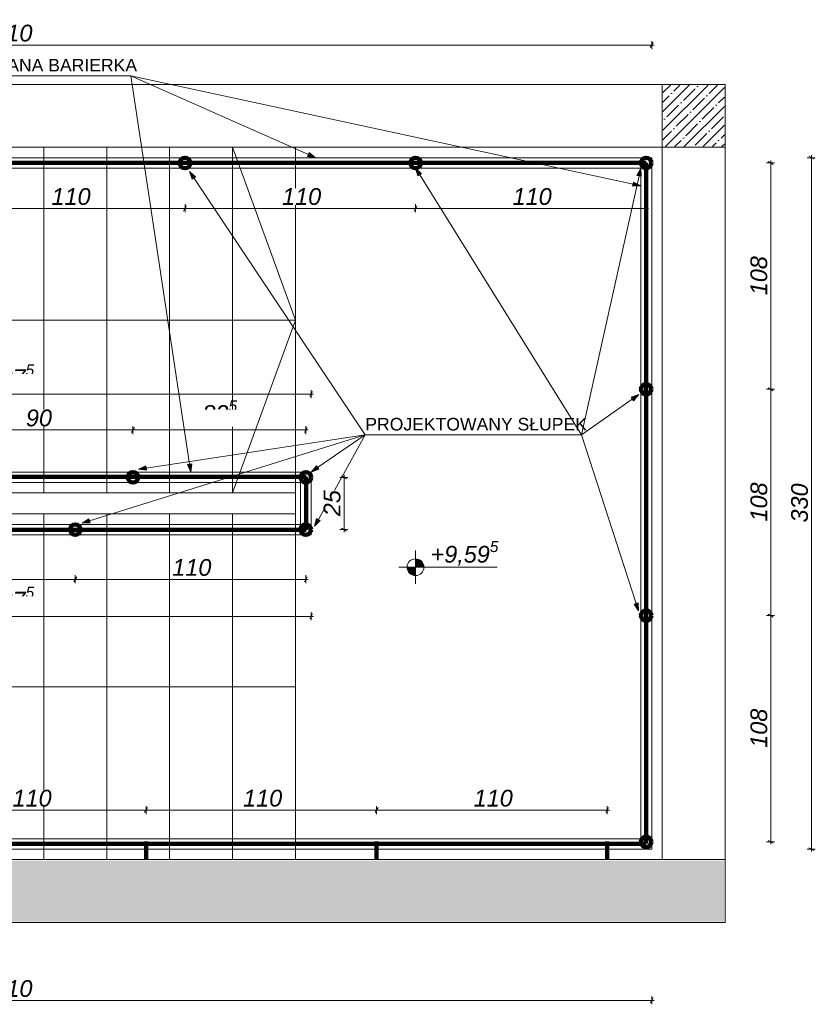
# Model space of a CAD drawing. Header units: centimetres. Extents: x 8226 to 9893, y -1051 to 949.
# Tile 2 of 18: x 8605 to 8985, y -1051 to -581. Entities that reach past the tile are written whole.
import ezdxf

# ---------------------------------------------------------------- set-up
doc = ezdxf.new("R2010")
doc.units = ezdxf.units.CM
doc.header["$LTSCALE"] = 0.1
doc.header["$MEASUREMENT"] = 0
doc.linetypes.add('Wipeout_Contour', pattern=[1000, 0, -1000])
for name, color, linetype in [('3_linii 2D .K_IR', 7, 'Continuous'), ('3_opisy.K_IR', 7, 'Continuous'), ('3_wypełnienia.K_IR', 7, 'Continuous'), ('5_wymiary.K_IR', 7, 'Continuous')]:
    doc.layers.add(name, color=color, linetype=linetype)
doc.styles.add('GENERATED_STYLE_1', font='txt')
doc.styles.add('GENERATED_STYLE_2', font='txt')
doc.dimstyles.new('GENERATED_STYLE__1', dxfattribs={"dimtxt": 8, "dimasz": 1.835749, "dimexe": 0.18, "dimexo": 2, "dimgap": 0.09, "dimtad": 1, "dimtih": 1, "dimtoh": 1, "dimdec": 0, "dimzin": 0, "dimdsep": 46, "dimtxsty": 'GENERATED_STYLE_1', "dimblk": 'ARROWHEAD_2', "dimblk1": 'ARROWHEAD_2', "dimblk2": 'ARROWHEAD_2', "dimcen": 0.09, "dimclrd": 7, "dimclre": 7, "dimclrt": 7, "dimadec": 1, "dimazin": 0, "dimtfac": 1, "dimtdec": 4, "dimtmove": 0, "dimatfit": 3, "dimfxl": 1, "dimtolj": 1, "dimtzin": 0, "dimarcsym": 0})
doc.dimstyles.new('GENERATED_STYLE__2', dxfattribs={"dimtxt": 8, "dimasz": 1.835749, "dimexe": 0.18, "dimexo": 2, "dimgap": 0.09, "dimtad": 1, "dimdec": 0, "dimzin": 0, "dimdsep": 46, "dimtxsty": 'GENERATED_STYLE_1', "dimblk": 'ARROWHEAD_2', "dimblk1": 'ARROWHEAD_2', "dimblk2": 'ARROWHEAD_2', "dimcen": 0.09, "dimclrd": 7, "dimclre": 7, "dimclrt": 7, "dimadec": 1, "dimazin": 0, "dimtfac": 1, "dimtdec": 4, "dimtmove": 0, "dimatfit": 3, "dimfxl": 1, "dimtolj": 1, "dimtzin": 0, "dimarcsym": 0})
pattern_1 = [(45, (0, 0), (-4.490128, 4.490128), []), (45, (4.49, 2e-15), (-4.490128, 4.490128), [7.9375, -1.5875, 0, -1.5875])]

# ---------------------------------------------------------------- blocks, each defined once
blk = doc.blocks.new('Linia_82_2', base_point=(8658.33, -607.82))
at = {"layer": '3_linii 2D .K_IR', "linetype": 'Continuous', "lineweight": 0, "true_color": 0x000000}
blk.add_hatch(color=18, dxfattribs=at).paths.add_polyline_path([(8746.4, -646.96), (8743.39, -644.53), (8742.58, -646.36)])
at = {"layer": '3_linii 2D .K_IR', "color": 7, "linetype": 'Continuous', "lineweight": 0}
for p, q in [((8658.33, -607.82), (8742.99, -645.44)), ((8742.58, -646.36), (8743.39, -644.53)), ((8746.4, -646.96), (8742.58, -646.36)), ((8746.4, -646.96), (8743.39, -644.53))]:
    blk.add_line(p, q, dxfattribs=at)
blk = doc.blocks.new('Linia_83_2', base_point=(8658.33, -607.82))
at = {"layer": '3_linii 2D .K_IR', "linetype": 'Continuous', "lineweight": 0, "true_color": 0x000000}
blk.add_hatch(color=18, dxfattribs=at).paths.add_polyline_path([(8901.54, -660.41), (8898.1, -658.64), (8897.68, -660.6)])
at = {"layer": '3_linii 2D .K_IR', "color": 7, "linetype": 'Continuous', "lineweight": 0}
for p, q in [((8658.33, -607.82), (8897.89, -659.62)), ((8897.68, -660.6), (8898.1, -658.64)), ((8901.54, -660.41), (8897.68, -660.6)), ((8901.54, -660.41), (8898.1, -658.64))]:
    blk.add_line(p, q, dxfattribs=at)
blk = doc.blocks.new('Linia_84_2', base_point=(8658.33, -607.82))
at = {"layer": '3_linii 2D .K_IR', "linetype": 'Continuous', "lineweight": 0, "true_color": 0x000000}
blk.add_hatch(color=18, dxfattribs=at).paths.add_polyline_path([(8686.88, -796.96), (8687.32, -793.12), (8685.34, -793.42)])
at = {"layer": '3_linii 2D .K_IR', "color": 7, "linetype": 'Continuous', "lineweight": 0}
for p, q in [((8658.33, -607.82), (8686.33, -793.27)), ((8685.34, -793.42), (8687.32, -793.12)), ((8686.88, -796.96), (8685.34, -793.42)), ((8686.88, -796.96), (8687.32, -793.12))]:
    blk.add_line(p, q, dxfattribs=at)
blk = doc.blocks.new('Linia_88_2', base_point=(8873.34, -779.17))
at = {"layer": '3_linii 2D .K_IR', "linetype": 'Continuous', "lineweight": 0, "true_color": 0x000000}
blk.add_hatch(color=18, dxfattribs=at).paths.add_polyline_path([(8900.59, -759.98), (8896.96, -761.32), (8898.11, -762.95)])
at = {"layer": '3_linii 2D .K_IR', "color": 7, "linetype": 'Continuous', "lineweight": 0}
for p, q in [((8900.59, -759.98), (8896.96, -761.32)), ((8900.59, -759.98), (8898.11, -762.95)), ((8873.34, -779.17), (8897.54, -762.13)), ((8898.11, -762.95), (8896.96, -761.32))]:
    blk.add_line(p, q, dxfattribs=at)
blk = doc.blocks.new('Linia_89_2', base_point=(8873.34, -779.17))
at = {"layer": '3_linii 2D .K_IR', "linetype": 'Continuous', "lineweight": 0, "true_color": 0x000000}
blk.add_hatch(color=18, dxfattribs=at).paths.add_polyline_path([(8900.47, -863.22), (8900.28, -859.36), (8898.37, -859.98)])
at = {"layer": '3_linii 2D .K_IR', "color": 7, "linetype": 'Continuous', "lineweight": 0}
for p, q in [((8873.34, -779.17), (8899.32, -859.67)), ((8898.37, -859.98), (8900.28, -859.36)), ((8900.47, -863.22), (8900.28, -859.36)), ((8900.47, -863.22), (8898.37, -859.98))]:
    blk.add_line(p, q, dxfattribs=at)
blk = doc.blocks.new('Linia_90_2', base_point=(8770.15, -779.17))
at = {"layer": '3_linii 2D .K_IR', "linetype": 'Continuous', "lineweight": 0, "true_color": 0x000000}
blk.add_hatch(color=18, dxfattribs=at).paths.add_polyline_path([(8744.3, -796.96), (8747.95, -795.66), (8746.81, -794.02)])
at = {"layer": '3_linii 2D .K_IR', "color": 7, "linetype": 'Continuous', "lineweight": 0}
for p, q in [((8770.15, -779.17), (8747.38, -794.84)), ((8744.3, -796.96), (8746.81, -794.02)), ((8746.81, -794.02), (8747.95, -795.66)), ((8744.3, -796.96), (8747.95, -795.66))]:
    blk.add_line(p, q, dxfattribs=at)
blk = doc.blocks.new('Linia_91_2', base_point=(8770.15, -779.17))
at = {"layer": '3_linii 2D .K_IR', "linetype": 'Continuous', "lineweight": 0, "true_color": 0x000000}
blk.add_hatch(color=18, dxfattribs=at).paths.add_polyline_path([(8745.93, -822.88), (8748.62, -820.1), (8746.87, -819.13)])
at = {"layer": '3_linii 2D .K_IR', "color": 7, "linetype": 'Continuous', "lineweight": 0}
for p, q in [((8770.15, -779.17), (8747.74, -819.62)), ((8745.93, -822.88), (8746.87, -819.13)), ((8745.93, -822.88), (8748.62, -820.1)), ((8746.87, -819.13), (8748.62, -820.1))]:
    blk.add_line(p, q, dxfattribs=at)
blk = doc.blocks.new('Linia_92_2', base_point=(8770.15, -779.17))
at = {"layer": '3_linii 2D .K_IR', "linetype": 'Continuous', "lineweight": 0, "true_color": 0x000000}
blk.add_hatch(color=18, dxfattribs=at).paths.add_polyline_path([(8661.88, -795.62), (8665.72, -796.05), (8665.42, -794.07)])
at = {"layer": '3_linii 2D .K_IR', "color": 7, "linetype": 'Continuous', "lineweight": 0}
for p, q in [((8770.15, -779.17), (8665.57, -795.06)), ((8661.88, -795.62), (8665.42, -794.07)), ((8665.42, -794.07), (8665.72, -796.05)), ((8661.88, -795.62), (8665.72, -796.05))]:
    blk.add_line(p, q, dxfattribs=at)
blk = doc.blocks.new('Linia_93_2', base_point=(8770.15, -779.17))
at = {"layer": '3_linii 2D .K_IR', "linetype": 'Continuous', "lineweight": 0, "true_color": 0x000000}
blk.add_hatch(color=18, dxfattribs=at).paths.add_polyline_path([(8635.01, -821.37), (8638.87, -821.21), (8638.28, -819.3)])
at = {"layer": '3_linii 2D .K_IR', "color": 7, "linetype": 'Continuous', "lineweight": 0}
for p, q in [((8770.15, -779.17), (8638.58, -820.25)), ((8635.01, -821.37), (8638.28, -819.3)), ((8635.01, -821.37), (8638.87, -821.21)), ((8638.28, -819.3), (8638.87, -821.21))]:
    blk.add_line(p, q, dxfattribs=at)
blk = doc.blocks.new('Linia_101_2', base_point=(8873.34, -779.17))
at = {"layer": '3_linii 2D .K_IR', "linetype": 'Continuous', "lineweight": 0, "true_color": 0x000000}
blk.add_hatch(color=18, dxfattribs=at).paths.add_polyline_path([(8901.54, -651.96), (8899.75, -655.39), (8901.71, -655.82)])
at = {"layer": '3_linii 2D .K_IR', "color": 7, "linetype": 'Continuous', "lineweight": 0}
for p, q in [((8901.54, -651.96), (8899.75, -655.39)), ((8901.54, -651.96), (8901.71, -655.82)), ((8873.34, -779.17), (8900.73, -655.6)), ((8901.71, -655.82), (8899.75, -655.39))]:
    blk.add_line(p, q, dxfattribs=at)
blk = doc.blocks.new('Linia_102_2', base_point=(8770.15, -779.17))
at = {"layer": '3_linii 2D .K_IR', "linetype": 'Continuous', "lineweight": 0, "true_color": 0x000000}
blk.add_hatch(color=18, dxfattribs=at).paths.add_polyline_path([(8686.25, -653.5), (8687.5, -657.16), (8689.16, -656.05)])
at = {"layer": '3_linii 2D .K_IR', "color": 7, "linetype": 'Continuous', "lineweight": 0}
for p, q in [((8686.25, -653.5), (8689.16, -656.05)), ((8686.25, -653.5), (8687.5, -657.16)), ((8689.16, -656.05), (8687.5, -657.16)), ((8770.15, -779.17), (8688.33, -656.61))]:
    blk.add_line(p, q, dxfattribs=at)
blk = doc.blocks.new('Linia_103_2', base_point=(8873.34, -779.17))
at = {"layer": '3_linii 2D .K_IR', "linetype": 'Continuous', "lineweight": 0, "true_color": 0x000000}
blk.add_hatch(color=18, dxfattribs=at).paths.add_polyline_path([(8794.14, -651.98), (8795.27, -655.68), (8796.97, -654.62)])
at = {"layer": '3_linii 2D .K_IR', "color": 7, "linetype": 'Continuous', "lineweight": 0}
for p, q in [((8794.14, -651.98), (8796.97, -654.62)), ((8794.14, -651.98), (8795.27, -655.68)), ((8796.97, -654.62), (8795.27, -655.68)), ((8873.34, -779.17), (8796.12, -655.15))]:
    blk.add_line(p, q, dxfattribs=at)
blk = doc.blocks.new('*D216')
at = {"layer": '5_wymiary.K_IR', "color": 7, "linetype": 'Continuous', "lineweight": 0}
for p, q in [((8574.84, -669.99), (8573.45, -672.41)), ((8574.14, -673.01), (8574.14, -669.2)), ((8574.14, -671.2), (8684.14, -671.2)), ((8684.84, -669.99), (8683.45, -672.41)), ((8684.14, -673.01), (8684.14, -669.2))]:
    blk.add_line(p, q, dxfattribs=at)
at = {"color": 254, "linetype": 'Wipeout_Contour', "lineweight": 0, "ltscale": 34619.106886}
blk.add_wipeout([(8620.44, -669.6), (8637.85, -669.6), (8637.85, -661.6), (8620.44, -661.6)], dxfattribs=at).dxf.layer = '5_wymiary.K_IR'
at = {"layer": '5_wymiary.K_IR', "color": 7, "lineweight": 0, "insert": (8620.44, -669.6), "char_height": 8, "attachment_point": 7, "style": 'GENERATED_STYLE_1'}
blk.add_mtext('\\A1;{\\pql;\\fArial|b0|i1|c238|p38;110}', dxfattribs=at)
blk = doc.blocks.new('ARROWHEAD_2')
at = {"color": 0, "linetype": 'Continuous', "lineweight": 0}
for p, q in [((0, 0), (-1, 0)), ((-0.38, -0.66), (0.38, 0.66))]:
    blk.add_line(p, q, dxfattribs=at)
blk = doc.blocks.new('*D217')
at = {"layer": '5_wymiary.K_IR', "color": 7, "linetype": 'Continuous', "lineweight": 0}
for p, q in [((8684.84, -669.99), (8683.45, -672.41)), ((8684.14, -673.01), (8684.14, -669.2)), ((8684.14, -671.2), (8794.14, -671.2)), ((8794.84, -669.99), (8793.45, -672.41)), ((8794.14, -673.01), (8794.14, -669.2))]:
    blk.add_line(p, q, dxfattribs=at)
at = {"color": 254, "linetype": 'Wipeout_Contour', "lineweight": 0, "ltscale": 35057.820056}
blk.add_wipeout([(8730.44, -669.6), (8747.85, -669.6), (8747.85, -661.6), (8730.44, -661.6)], dxfattribs=at).dxf.layer = '5_wymiary.K_IR'
at = {"layer": '5_wymiary.K_IR', "color": 7, "lineweight": 0, "insert": (8730.44, -669.6), "char_height": 8, "attachment_point": 7, "style": 'GENERATED_STYLE_1'}
blk.add_mtext('\\A1;{\\pql;\\fArial|b0|i1|c238|p38;110}', dxfattribs=at)
blk = doc.blocks.new('*D218')
at = {"layer": '5_wymiary.K_IR', "color": 7, "linetype": 'Continuous', "lineweight": 0}
for p, q in [((8794.84, -669.99), (8793.45, -672.41)), ((8794.14, -673.01), (8794.14, -669.2)), ((8794.14, -671.2), (8904.14, -671.2)), ((8903.45, -672.41), (8904.84, -669.99)), ((8904.14, -673.01), (8904.14, -669.2)), ((8904.14, -671.2), (8905.32, -671.2))]:
    blk.add_line(p, q, dxfattribs=at)
at = {"color": 254, "linetype": 'Wipeout_Contour', "lineweight": 0, "ltscale": 35496.565081}
blk.add_wipeout([(8840.44, -669.6), (8857.85, -669.6), (8857.85, -661.6), (8840.44, -661.6)], dxfattribs=at).dxf.layer = '5_wymiary.K_IR'
at = {"layer": '5_wymiary.K_IR', "color": 7, "lineweight": 0, "insert": (8840.44, -669.6), "char_height": 8, "attachment_point": 7, "style": 'GENERATED_STYLE_1'}
blk.add_mtext('\\A1;{\\pql;\\fArial|b0|i1|c238|p38;110}', dxfattribs=at)
blk = doc.blocks.new('*D219')
at = {"layer": '5_wymiary.K_IR', "color": 7, "linetype": 'Continuous', "lineweight": 0}
for p, q in [((8297.5, -591.98), (8296.11, -594.39)), ((8296.8, -595.19), (8296.8, -591.37)), ((8906.11, -594.39), (8907.5, -591.98)), ((8906.8, -595.19), (8906.8, -591.37)), ((8295.62, -593.19), (8296.8, -593.19)), ((8296.8, -593.19), (8906.8, -593.19)), ((8906.8, -593.19), (8907.99, -593.19))]:
    blk.add_line(p, q, dxfattribs=at)
at = {"color": 254, "linetype": 'Wipeout_Contour', "lineweight": 0, "ltscale": 34487.404542}
blk.add_wipeout([(8592.7, -591.59), (8610.91, -591.59), (8610.91, -583.59), (8592.7, -583.59)], dxfattribs=at).dxf.layer = '5_wymiary.K_IR'
at = {"layer": '5_wymiary.K_IR', "color": 7, "lineweight": 0, "insert": (8592.7, -591.59), "char_height": 8, "attachment_point": 7, "style": 'GENERATED_STYLE_1'}
blk.add_mtext('\\A1;{\\pql;\\fArial|b0|i1|c238|p38;610}', dxfattribs=at)
blk = doc.blocks.new('*D220')
at = {"layer": '5_wymiary.K_IR', "color": 7, "linetype": 'Continuous', "lineweight": 0}
for p, q in [((8965.4, -865.48), (8961.59, -865.48)), ((8962.38, -864.78), (8964.8, -866.18)), ((8963.59, -973.48), (8963.59, -865.48)), ((8965.4, -973.48), (8961.59, -973.48)), ((8962.38, -972.78), (8964.8, -974.18)), ((8963.59, -974.66), (8963.59, -973.48))]:
    blk.add_line(p, q, dxfattribs=at)
at = {"color": 254, "linetype": 'Wipeout_Contour', "lineweight": 0, "ltscale": 36020.238411}
blk.add_wipeout([(8961.99, -928.59), (8961.99, -910.38), (8953.99, -910.38), (8953.99, -928.59)], dxfattribs=at).dxf.layer = '5_wymiary.K_IR'
at = {"layer": '5_wymiary.K_IR', "color": 7, "lineweight": 0, "insert": (8961.99, -928.59), "char_height": 8, "attachment_point": 7, "rotation": 90, "style": 'GENERATED_STYLE_1'}
blk.add_mtext('\\A1;{\\pql;\\fArial|b0|i1|c238|p38;108}', dxfattribs=at)
blk = doc.blocks.new('*D221')
at = {"layer": '5_wymiary.K_IR', "color": 7, "linetype": 'Continuous', "lineweight": 0}
for p, q in [((8965.4, -757.48), (8961.59, -757.48)), ((8962.38, -756.78), (8964.8, -758.18)), ((8963.59, -865.48), (8963.59, -757.48)), ((8965.4, -865.48), (8961.59, -865.48)), ((8962.38, -864.78), (8964.8, -866.18))]:
    blk.add_line(p, q, dxfattribs=at)
at = {"color": 254, "linetype": 'Wipeout_Contour', "lineweight": 0, "ltscale": 35978.694685}
blk.add_wipeout([(8961.99, -820.59), (8961.99, -802.38), (8953.99, -802.38), (8953.99, -820.59)], dxfattribs=at).dxf.layer = '5_wymiary.K_IR'
at = {"layer": '5_wymiary.K_IR', "color": 7, "lineweight": 0, "insert": (8961.99, -820.59), "char_height": 8, "attachment_point": 7, "rotation": 90, "style": 'GENERATED_STYLE_1'}
blk.add_mtext('\\A1;{\\pql;\\fArial|b0|i1|c238|p38;108}', dxfattribs=at)
blk = doc.blocks.new('*D222')
at = {"layer": '5_wymiary.K_IR', "color": 7, "linetype": 'Continuous', "lineweight": 0}
for p, q in [((8963.59, -649.48), (8963.59, -648.3)), ((8965.4, -649.48), (8961.59, -649.48)), ((8964.8, -650.18), (8962.38, -648.78)), ((8963.59, -757.48), (8963.59, -649.48)), ((8965.4, -757.48), (8961.59, -757.48)), ((8962.38, -756.78), (8964.8, -758.18))]:
    blk.add_line(p, q, dxfattribs=at)
at = {"color": 254, "linetype": 'Wipeout_Contour', "lineweight": 0, "ltscale": 35942.295628}
blk.add_wipeout([(8961.99, -712.59), (8961.99, -694.38), (8953.99, -694.38), (8953.99, -712.59)], dxfattribs=at).dxf.layer = '5_wymiary.K_IR'
at = {"layer": '5_wymiary.K_IR', "color": 7, "lineweight": 0, "insert": (8961.99, -712.59), "char_height": 8, "attachment_point": 7, "rotation": 90, "style": 'GENERATED_STYLE_1'}
blk.add_mtext('\\A1;{\\pql;\\fArial|b0|i1|c238|p38;108}', dxfattribs=at)
blk = doc.blocks.new('*D223')
at = {"layer": '5_wymiary.K_IR', "color": 7, "linetype": 'Continuous', "lineweight": 0}
for p, q in [((8984.83, -646.96), (8981.02, -646.96)), ((8984.23, -647.66), (8981.81, -646.26)), ((8983.02, -646.96), (8983.02, -645.78)), ((8983.02, -976.96), (8983.02, -646.96)), ((8984.83, -976.96), (8981.02, -976.96)), ((8981.81, -976.26), (8984.23, -977.66)), ((8983.02, -978.14), (8983.02, -976.96))]:
    blk.add_line(p, q, dxfattribs=at)
at = {"color": 254, "linetype": 'Wipeout_Contour', "lineweight": 0, "ltscale": 36056.270392}
blk.add_wipeout([(8981.42, -821.07), (8981.42, -802.85), (8973.42, -802.85), (8973.42, -821.07)], dxfattribs=at).dxf.layer = '5_wymiary.K_IR'
at = {"layer": '5_wymiary.K_IR', "color": 7, "lineweight": 0, "insert": (8981.42, -821.07), "char_height": 8, "attachment_point": 7, "rotation": 90, "style": 'GENERATED_STYLE_1'}
blk.add_mtext('\\A1;{\\pql;\\fArial|b0|i1|c238|p38;330}', dxfattribs=at)
blk = doc.blocks.new('*D224')
at = {"layer": '5_wymiary.K_IR', "color": 7, "linetype": 'Continuous', "lineweight": 0}
for p, q in [((8296.8, -1051.01), (8296.8, -1047.2)), ((8906.8, -1051.01), (8906.8, -1047.2)), ((8295.62, -1049.2), (8296.8, -1049.2)), ((8297.5, -1047.99), (8296.11, -1050.41)), ((8296.8, -1049.2), (8906.8, -1049.2)), ((8906.11, -1050.41), (8907.5, -1047.99)), ((8906.8, -1049.2), (8907.99, -1049.2))]:
    blk.add_line(p, q, dxfattribs=at)
at = {"color": 254, "linetype": 'Wipeout_Contour', "lineweight": 0, "ltscale": 34659.524462}
blk.add_wipeout([(8592.7, -1047.6), (8610.91, -1047.6), (8610.91, -1039.6), (8592.7, -1039.6)], dxfattribs=at).dxf.layer = '5_wymiary.K_IR'
at = {"layer": '5_wymiary.K_IR', "color": 7, "lineweight": 0, "insert": (8592.7, -1047.6), "char_height": 8, "attachment_point": 7, "style": 'GENERATED_STYLE_1'}
blk.add_mtext('\\A1;{\\pql;\\fArial|b0|i1|c238|p38;610}', dxfattribs=at)
blk = doc.blocks.new('*D227')
at = {"layer": '5_wymiary.K_IR', "color": 7, "linetype": 'Continuous', "lineweight": 0}
for p, q in [((8556.25, -957.12), (8554.86, -959.54)), ((8555.55, -960.33), (8555.55, -956.52)), ((8555.55, -958.33), (8665.55, -958.33)), ((8666.25, -957.12), (8664.86, -959.54)), ((8665.55, -960.33), (8665.55, -956.52))]:
    blk.add_line(p, q, dxfattribs=at)
at = {"color": 254, "linetype": 'Wipeout_Contour', "lineweight": 0, "ltscale": 34652.411646}
blk.add_wipeout([(8601.85, -956.73), (8619.26, -956.73), (8619.26, -948.73), (8601.85, -948.73)], dxfattribs=at).dxf.layer = '5_wymiary.K_IR'
at = {"layer": '5_wymiary.K_IR', "color": 7, "lineweight": 0, "insert": (8601.85, -956.73), "char_height": 8, "attachment_point": 7, "style": 'GENERATED_STYLE_1'}
blk.add_mtext('\\A1;{\\pql;\\fArial|b0|i1|c238|p38;110}', dxfattribs=at)
blk = doc.blocks.new('*D228')
at = {"layer": '5_wymiary.K_IR', "color": 7, "linetype": 'Continuous', "lineweight": 0}
for p, q in [((8666.25, -957.12), (8664.86, -959.54)), ((8665.55, -960.33), (8665.55, -956.52)), ((8665.55, -958.33), (8775.55, -958.33)), ((8776.25, -957.12), (8774.86, -959.54)), ((8775.55, -960.33), (8775.55, -956.52))]:
    blk.add_line(p, q, dxfattribs=at)
at = {"color": 254, "linetype": 'Wipeout_Contour', "lineweight": 0, "ltscale": 35089.776028}
blk.add_wipeout([(8711.85, -956.73), (8729.26, -956.73), (8729.26, -948.73), (8711.85, -948.73)], dxfattribs=at).dxf.layer = '5_wymiary.K_IR'
at = {"layer": '5_wymiary.K_IR', "color": 7, "lineweight": 0, "insert": (8711.85, -956.73), "char_height": 8, "attachment_point": 7, "style": 'GENERATED_STYLE_1'}
blk.add_mtext('\\A1;{\\pql;\\fArial|b0|i1|c238|p38;110}', dxfattribs=at)
blk = doc.blocks.new('*D229')
at = {"layer": '5_wymiary.K_IR', "color": 7, "linetype": 'Continuous', "lineweight": 0}
for p, q in [((8776.25, -957.12), (8774.86, -959.54)), ((8775.55, -960.33), (8775.55, -956.52)), ((8775.55, -958.33), (8885.55, -958.33)), ((8884.86, -959.54), (8886.25, -957.12)), ((8885.55, -960.33), (8885.55, -956.52)), ((8885.55, -958.33), (8886.73, -958.33))]:
    blk.add_line(p, q, dxfattribs=at)
at = {"color": 254, "linetype": 'Wipeout_Contour', "lineweight": 0, "ltscale": 35527.205499}
blk.add_wipeout([(8821.85, -956.73), (8839.26, -956.73), (8839.26, -948.73), (8821.85, -948.73)], dxfattribs=at).dxf.layer = '5_wymiary.K_IR'
at = {"layer": '5_wymiary.K_IR', "color": 7, "lineweight": 0, "insert": (8821.85, -956.73), "char_height": 8, "attachment_point": 7, "style": 'GENERATED_STYLE_1'}
blk.add_mtext('\\A1;{\\pql;\\fArial|b0|i1|c238|p38;110}', dxfattribs=at)
blk = doc.blocks.new('*D235')
at = {"layer": '5_wymiary.K_IR', "color": 7, "linetype": 'Continuous', "lineweight": 0}
for p, q in [((8569.31, -778.88), (8569.31, -775.06)), ((8659.31, -778.88), (8659.31, -775.06)), ((8570.01, -775.67), (8568.61, -778.08)), ((8569.31, -776.88), (8659.31, -776.88)), ((8660.01, -775.67), (8658.61, -778.08))]:
    blk.add_line(p, q, dxfattribs=at)
at = {"color": 254, "linetype": 'Wipeout_Contour', "lineweight": 0, "ltscale": 34595.08565}
blk.add_wipeout([(8608.24, -775.28), (8620.38, -775.28), (8620.38, -767.28), (8608.24, -767.28)], dxfattribs=at).dxf.layer = '5_wymiary.K_IR'
at = {"layer": '5_wymiary.K_IR', "color": 7, "lineweight": 0, "insert": (8608.24, -775.28), "char_height": 8, "attachment_point": 7, "style": 'GENERATED_STYLE_1'}
blk.add_mtext('\\A1;{\\pql;\\fArial|b0|i1|c238|p38;90}', dxfattribs=at)
blk = doc.blocks.new('*D236')
at = {"layer": '5_wymiary.K_IR', "color": 7, "linetype": 'Continuous', "lineweight": 0}
for p, q in [((8659.31, -778.88), (8659.31, -775.06)), ((8741.78, -778.88), (8741.78, -775.06)), ((8660.01, -775.67), (8658.61, -778.08)), ((8659.31, -776.88), (8741.78, -776.88)), ((8741.08, -778.08), (8742.48, -775.67)), ((8741.78, -776.88), (8742.96, -776.88))]:
    blk.add_line(p, q, dxfattribs=at)
at = {"layer": '5_wymiary.K_IR', "color": 7, "lineweight": 0, "insert": (8692.47, -775.41), "char_height": 8, "attachment_point": 7, "style": 'GENERATED_STYLE_1'}
blk.add_mtext('\\A1;{\\pql;\\fArial|b0|i1|c238|p38;82\\fArial|b0|i1|c238|p38;\\A1{\\H.66x;\\S5^  ;}}', dxfattribs=at)
at = {"color": 254, "linetype": 'Wipeout_Contour', "lineweight": 0, "ltscale": 34938.66236}
blk.add_wipeout([(8692.47, -775.28), (8708.62, -775.28), (8708.62, -767.28), (8692.47, -767.28)], dxfattribs=at).dxf.layer = '5_wymiary.K_IR'
blk = doc.blocks.new('*D237')
at = {"layer": '5_wymiary.K_IR', "color": 7, "linetype": 'Continuous', "lineweight": 0}
for p, q in [((8761.19, -800.21), (8758.78, -798.81)), ((8759.99, -799.51), (8759.99, -798.33)), ((8761.8, -799.51), (8757.99, -799.51)), ((8759.99, -824.46), (8759.99, -799.51)), ((8761.8, -824.46), (8757.99, -824.46)), ((8758.78, -823.76), (8761.19, -825.15)), ((8759.99, -825.64), (8759.99, -824.46))]:
    blk.add_line(p, q, dxfattribs=at)
at = {"color": 254, "linetype": 'Wipeout_Contour', "lineweight": 0, "ltscale": 35167.857193}
blk.add_wipeout([(8758.39, -818.05), (8758.39, -805.91), (8750.39, -805.91), (8750.39, -818.05)], dxfattribs=at).dxf.layer = '5_wymiary.K_IR'
at = {"layer": '5_wymiary.K_IR', "color": 7, "lineweight": 0, "insert": (8758.39, -818.05), "char_height": 8, "attachment_point": 7, "rotation": 90, "style": 'GENERATED_STYLE_1'}
blk.add_mtext('\\A1;{\\pql;\\fArial|b0|i1|c238|p38;25}', dxfattribs=at)
blk = doc.blocks.new('*D238')
at = {"layer": '5_wymiary.K_IR', "color": 7, "linetype": 'Continuous', "lineweight": 0}
for p, q in [((8455.62, -759.74), (8456.8, -759.74)), ((8457.5, -758.53), (8456.11, -760.95)), ((8456.8, -761.74), (8456.8, -757.93)), ((8456.8, -759.74), (8744.3, -759.74)), ((8743.61, -760.95), (8745, -758.53)), ((8744.3, -761.74), (8744.3, -757.93)), ((8744.3, -759.74), (8745.49, -759.74))]:
    blk.add_line(p, q, dxfattribs=at)
at = {"layer": '5_wymiary.K_IR', "color": 7, "lineweight": 0, "insert": (8589.44, -758.28), "char_height": 8, "attachment_point": 7, "style": 'GENERATED_STYLE_1'}
blk.add_mtext('\\A1;{\\pql;\\fArial|b0|i1|c238|p38;287\\fArial|b0|i1|c238|p38;\\A1{\\H.66x;\\S5^  ;}}', dxfattribs=at)
at = {"color": 254, "linetype": 'Wipeout_Contour', "lineweight": 0, "ltscale": 34534.223312}
blk.add_wipeout([(8589.44, -758.14), (8611.66, -758.14), (8611.66, -750.14), (8589.44, -750.14)], dxfattribs=at).dxf.layer = '5_wymiary.K_IR'
blk = doc.blocks.new('*D242')
at = {"layer": '5_wymiary.K_IR', "color": 7, "linetype": 'Continuous', "lineweight": 0}
for p, q in [((8542.47, -847.02), (8541.08, -849.43)), ((8541.77, -850.04), (8541.77, -846.22)), ((8541.77, -848.22), (8631.77, -848.22)), ((8632.47, -847.02), (8631.08, -849.43)), ((8631.77, -850.04), (8631.77, -846.22))]:
    blk.add_line(p, q, dxfattribs=at)
at = {"color": 254, "linetype": 'Wipeout_Contour', "lineweight": 0, "ltscale": 34512.079366}
blk.add_wipeout([(8580.7, -846.62), (8592.85, -846.62), (8592.85, -838.62), (8580.7, -838.62)], dxfattribs=at).dxf.layer = '5_wymiary.K_IR'
at = {"layer": '5_wymiary.K_IR', "color": 7, "lineweight": 0, "insert": (8580.7, -846.62), "char_height": 8, "attachment_point": 7, "style": 'GENERATED_STYLE_1'}
blk.add_mtext('\\A1;{\\pql;\\fArial|b0|i1|c238|p38;90}', dxfattribs=at)
blk = doc.blocks.new('*D243')
at = {"layer": '5_wymiary.K_IR', "color": 7, "linetype": 'Continuous', "lineweight": 0}
for p, q in [((8632.47, -847.02), (8631.08, -849.43)), ((8631.77, -850.04), (8631.77, -846.22)), ((8631.77, -848.22), (8741.77, -848.22)), ((8741.08, -849.43), (8742.47, -847.02)), ((8741.77, -850.04), (8741.77, -846.22)), ((8741.77, -848.22), (8742.96, -848.22))]:
    blk.add_line(p, q, dxfattribs=at)
at = {"color": 254, "linetype": 'Wipeout_Contour', "lineweight": 0, "ltscale": 34910.189198}
blk.add_wipeout([(8678.07, -846.62), (8695.48, -846.62), (8695.48, -838.62), (8678.07, -838.62)], dxfattribs=at).dxf.layer = '5_wymiary.K_IR'
at = {"layer": '5_wymiary.K_IR', "color": 7, "lineweight": 0, "insert": (8678.07, -846.62), "char_height": 8, "attachment_point": 7, "style": 'GENERATED_STYLE_1'}
blk.add_mtext('\\A1;{\\pql;\\fArial|b0|i1|c238|p38;110}', dxfattribs=at)
blk = doc.blocks.new('*D244')
at = {"layer": '5_wymiary.K_IR', "color": 7, "linetype": 'Continuous', "lineweight": 0}
for p, q in [((8456.8, -867.7), (8456.8, -863.89)), ((8744.3, -867.7), (8744.3, -863.89)), ((8455.62, -865.89), (8456.8, -865.89)), ((8457.5, -864.68), (8456.11, -867.09)), ((8456.8, -865.89), (8744.3, -865.89)), ((8743.61, -867.09), (8745, -864.68)), ((8744.3, -865.89), (8745.49, -865.89))]:
    blk.add_line(p, q, dxfattribs=at)
at = {"layer": '5_wymiary.K_IR', "color": 7, "lineweight": 0, "insert": (8589.44, -864.42), "char_height": 8, "attachment_point": 7, "style": 'GENERATED_STYLE_1'}
blk.add_mtext('\\A1;{\\pql;\\fArial|b0|i1|c238|p38;287\\fArial|b0|i1|c238|p38;\\A1{\\H.66x;\\S5^  ;}}', dxfattribs=at)
at = {"color": 254, "linetype": 'Wipeout_Contour', "lineweight": 0, "ltscale": 34573.897528}
blk.add_wipeout([(8589.44, -864.29), (8611.66, -864.29), (8611.66, -856.29), (8589.44, -856.29)], dxfattribs=at).dxf.layer = '5_wymiary.K_IR'
blk = doc.blocks.new('Koty wysokościowe_8_2', base_point=(8794.11, -842.41))
at = {"layer": '5_wymiary.K_IR', "linetype": 'Continuous', "lineweight": 0}
for points in [[(8794.11, -842.41), (8798.11, -842.41), (8797.81, -840.88), (8796.94, -839.58), (8795.64, -838.72), (8794.11, -838.41)], [(8794.11, -842.41), (8790.11, -842.41), (8790.42, -843.94), (8791.28, -845.24), (8792.58, -846.11), (8794.11, -846.41)]]:
    blk.add_hatch(color=1, dxfattribs=at).paths.add_polyline_path(points)
at = {"layer": '5_wymiary.K_IR', "color": 1, "linetype": 'Continuous', "lineweight": 0}
for p, q in [((8794.11, -850.41), (8794.11, -834.41)), ((8786.11, -842.41), (8833.01, -842.41))]:
    blk.add_line(p, q, dxfattribs=at)
blk.add_circle((8794.11, -842.41), 4, dxfattribs=at)
at = {"color": 254, "linetype": 'Wipeout_Contour', "lineweight": 0, "ltscale": 35427.136868}
blk.add_wipeout([(8800.28, -841.97), (8834.01, -841.97), (8834.01, -831.97), (8800.28, -831.97)], dxfattribs=at).dxf.layer = '5_wymiary.K_IR'
at = {"layer": '5_wymiary.K_IR', "color": 1, "lineweight": 0, "insert": (8801.28, -842.55), "char_height": 8, "attachment_point": 7, "style": 'GENERATED_STYLE_1'}
blk.add_mtext('\\A1;{\\pql;\\fArial|b0|i1|c238|p38;+9,59\\fArial|b0|i1|c238|p38;\\A1{\\H.66x;\\S5^  ;}}', dxfattribs=at)

msp = doc.modelspace()

# ---------------------------------------------------------------- hatches: boundary and pattern name
at = {"layer": '3_wypełnienia.K_IR', "linetype": 'Continuous', "lineweight": 0}
h = msp.add_hatch(dxfattribs=at)
h.set_pattern_fill('Generated_Pattern_50_0002', style=0, pattern_type=2)
h.set_pattern_definition(pattern_1)
h.paths.add_polyline_path([(8912.15, -612.31), (8912.15, -641.66), (8941.48, -641.66), (8941.48, -612.31)])
h = msp.add_hatch(dxfattribs=at)
h.set_pattern_fill('Generated_Pattern_50_0002', style=0, pattern_type=2)
h.set_pattern_definition(pattern_1)
h.paths.add_polyline_path([(8262.37, -982.41), (8262.37, -1011.55), (8941.2, -1011.55), (8941.2, -982.41)])

# ---------------------------------------------------------------- linework, layer by layer
at = {"layer": '3_linii 2D .K_IR', "color": 7, "linetype": 'Continuous', "lineweight": 0}
for p, q in [((8546.25, -607.82), (8658.33, -607.82)), ((8770.15, -779.17), (8873.34, -779.17))]:
    msp.add_line(p, q, dxfattribs=at)
at = {"layer": '3_linii 2D .K_IR', "color": 190, "linetype": 'Continuous', "lineweight": 200}
for p, q in [((8299.3, -649.48), (8904.14, -649.48)), ((8904.14, -649.48), (8904.14, -974.3)), ((8459.23, -799.34), (8742.01, -799.34)), ((8742.01, -799.34), (8742.01, -824.62)), ((8742.01, -824.62), (8459.23, -824.62))]:
    msp.add_line(p, q, dxfattribs=at)
at = {"layer": '3_linii 2D .K_IR', "color": 30, "linetype": 'Continuous', "lineweight": 200}
msp.add_line((8904.14, -974.43), (8299.3, -974.43), dxfattribs=at)
at = {"layer": '3_linii 2D .K_IR', "color": 150, "linetype": 'Continuous', "lineweight": 200}
for p, q in [((8665.55, -973.29), (8665.55, -981.96)), ((8775.55, -973.29), (8775.55, -981.96)), ((8885.55, -973.29), (8885.55, -981.96))]:
    msp.add_line(p, q, dxfattribs=at)
at = {"layer": '3_linii 2D .K_IR', "color": 7, "linetype": 'Continuous', "lineweight": 0}
for points in [[(8291.8, -611.96), (8911.8, -611.96), (8911.8, -641.96), (8291.8, -641.96)], [(8941.8, -611.96), (8911.8, -611.96), (8911.8, -641.96), (8941.8, -641.96)], [(8706.8, -806.96), (8706.8, -641.96), (8736.8, -724.46)], [(8941.8, -641.96), (8911.8, -641.96), (8911.8, -981.96), (8941.8, -981.96)], [(8906.8, -976.96), (8296.8, -976.96), (8296.8, -646.96), (8906.8, -646.96)], [(8301.8, -651.96), (8901.54, -651.96), (8901.54, -971.96), (8301.8, -971.96)], [(8744.3, -826.96), (8456.8, -826.96), (8456.8, -796.96), (8744.3, -796.96)], [(8461.8, -801.96), (8739.3, -801.96), (8739.3, -821.96), (8461.8, -821.96)], [(8466.8, -806.96), (8736.8, -806.96), (8736.8, -816.96), (8466.8, -816.96)]]:
    msp.add_lwpolyline(points, close=True, dxfattribs=at)
for points in [[(8911.8, -981.96), (8911.8, -641.96), (8291.8, -641.96), (8291.8, -981.96)], [(8466.8, -641.96), (8911.8, -641.96), (8911.8, -981.96), (8466.8, -981.96)], [(8616.8, -641.96), (8616.8, -806.96)], [(8646.8, -806.96), (8646.8, -641.96)], [(8676.8, -641.96), (8676.8, -806.98), (8676.94, -806.98)], [(8736.8, -981.96), (8736.8, -641.96)], [(8736.8, -899.46), (8384.3, -899.46), (8384.3, -724.46), (8496.8, -724.46)], [(8507.45, -724.46), (8736.8, -724.46)], [(8736.8, -981.96), (8736.8, -816.96), (8466.8, -816.96), (8466.8, -806.96), (8736.8, -806.96), (8736.8, -816.96)], [(8616.8, -981.96), (8616.8, -816.96)], [(8646.8, -816.96), (8646.8, -981.96)], [(8676.8, -981.96), (8676.8, -816.96)], [(8706.8, -816.96), (8706.8, -981.96)], [(8261.8, -981.96), (8261.8, -1011.96), (8941.8, -1011.96), (8941.8, -981.96)]]:
    msp.add_lwpolyline(points, dxfattribs=at)
at = {"layer": '3_linii 2D .K_IR', "color": 6, "linetype": 'Continuous', "lineweight": 200}
for centre in [(8684.14, -649.48), (8794.14, -649.48), (8904.14, -649.48), (8904.14, -757.48), (8659.31, -799.46), (8741.78, -799.51), (8631.77, -824.46), (8741.77, -824.46), (8904.14, -865.48), (8904.14, -973.48)]:
    msp.add_circle(centre, 2.5, dxfattribs=at)

# ---------------------------------------------------------------- block references
at = {"layer": '3_linii 2D .K_IR', "color": 7, "linetype": 'Continuous', "lineweight": 0}
for name, p in [('Linia_82_2', (8658.33, -607.82)), ('Linia_83_2', (8658.33, -607.82)), ('Linia_84_2', (8658.33, -607.82)), ('Linia_103_2', (8873.34, -779.17)), ('Linia_101_2', (8873.34, -779.17)), ('Linia_102_2', (8770.15, -779.17)), ('Linia_88_2', (8873.34, -779.17)), ('Linia_93_2', (8770.15, -779.17)), ('Linia_92_2', (8770.15, -779.17)), ('Linia_90_2', (8770.15, -779.17)), ('Linia_91_2', (8770.15, -779.17)), ('Linia_89_2', (8873.34, -779.17))]:
    msp.add_blockref(name, p, dxfattribs=at)

# ---------------------------------------------------------------- texts
at = {"layer": '3_opisy.K_IR', "color": 7, "linetype": 'Continuous', "lineweight": 0, "insert": (8770.15, -777.22), "char_height": 6, "attachment_point": 7, "style": 'GENERATED_STYLE_2'}
msp.add_mtext('\\A1;{\\pql;\\fArial|b0|i0|c238|p38;PROJEKTOWANY SŁUPEK}', dxfattribs=at)

# ---------------------------------------------------------------- next in the draw order: block references
at = {"layer": '5_wymiary.K_IR', "color": 1, "lineweight": 0}
msp.add_blockref('Koty wysokościowe_8_2', (8794.11, -842.41), dxfattribs=at)

# ---------------------------------------------------------------- next in the draw order: dimensions: what is measured, and where the dimension line sits
at = {"layer": '5_wymiary.K_IR', "color": 7, "linetype": 'Continuous', "lineweight": 0}
for base, p1, p2, picture, middle in [((8906.8, -593.19), (8296.8, -646.96), (8906.8, -646.96), '*D219', (8601.85, -587.59)), ((8684.14, -671.2), (8574.14, -649.48), (8684.14, -649.48), '*D216', (8629.59, -665.6)), ((8659.31, -776.88), (8569.31, -799.46), (8659.31, -799.46), '*D235', (8614.34, -771.28)), ((8631.77, -848.22), (8541.77, -824.46), (8631.77, -824.46), '*D242', (8586.8, -842.62))]:
    dim = msp.add_linear_dim(base=base, p1=p1, p2=p2, dimstyle='GENERATED_STYLE__1', dxfattribs=at)
    dim.commit()
    dim.dimension.update_dxf_attribs({"geometry": picture, "text_midpoint": middle, "dimtype": 160})
dim = msp.add_linear_dim(base=(8963.59, -865.48), p1=(8904.14, -973.48), p2=(8904.14, -865.48), angle=90, dimstyle='GENERATED_STYLE__2', dxfattribs=at)
dim.commit()
dim.dimension.update_dxf_attribs({"geometry": '*D220', "text_midpoint": (8957.99, -919.44), "dimtype": 160, "text_rotation": 90})

# ---------------------------------------------------------------- next in the draw order: texts
at = {"layer": '3_opisy.K_IR', "color": 7, "linetype": 'Continuous', "lineweight": 0, "insert": (8546.25, -605.87), "char_height": 6, "attachment_point": 7, "style": 'GENERATED_STYLE_2'}
msp.add_mtext('\\A1;{\\pql;\\fArial|b0|i0|c238|p38;PROJEKTOWANA BARIERKA}', dxfattribs=at)

# ---------------------------------------------------------------- next in the draw order: dimensions: what is measured, and where the dimension line sits
at = {"layer": '5_wymiary.K_IR', "color": 7, "linetype": 'Continuous', "lineweight": 0}
for base, p1, p2, picture, middle in [((8794.14, -671.2), (8684.14, -649.48), (8794.14, -649.48), '*D217', (8739.59, -665.6)), ((8741.78, -776.88), (8659.31, -799.46), (8741.78, -799.51), '*D236', (8709.38, -771.28))]:
    dim = msp.add_linear_dim(base=base, p1=p1, p2=p2, dimstyle='GENERATED_STYLE__1', dxfattribs=at)
    dim.commit()
    dim.dimension.update_dxf_attribs({"geometry": picture, "text_midpoint": middle, "dimtype": 160})
dim = msp.add_linear_dim(base=(8963.59, -757.48), p1=(8904.14, -865.48), p2=(8904.14, -757.48), angle=90, dimstyle='GENERATED_STYLE__2', dxfattribs=at)
dim.commit()
dim.dimension.update_dxf_attribs({"geometry": '*D221', "text_midpoint": (8957.99, -811.44), "dimtype": 160, "text_rotation": 90})

# ---------------------------------------------------------------- next in the draw order: dimensions: what is measured, and where the dimension line sits
dim = msp.add_linear_dim(base=(8904.14, -671.2), p1=(8794.14, -649.48), p2=(8904.14, -649.48), dimstyle='GENERATED_STYLE__1', dxfattribs=at)
dim.commit()
dim.dimension.update_dxf_attribs({"geometry": '*D218', "text_midpoint": (8849.59, -665.6), "dimtype": 160})
dim = msp.add_linear_dim(base=(8759.99, -799.51), p1=(8741.77, -824.46), p2=(8741.78, -799.51), angle=90, dimstyle='GENERATED_STYLE__2', dxfattribs=at)
dim.commit()
dim.dimension.update_dxf_attribs({"geometry": '*D237', "text_midpoint": (8754.39, -811.95), "dimtype": 160, "text_rotation": 90})

# ---------------------------------------------------------------- next in the draw order: dimensions: what is measured, and where the dimension line sits
dim = msp.add_linear_dim(base=(8963.59, -649.48), p1=(8904.14, -757.48), p2=(8904.14, -649.48), angle=90, dimstyle='GENERATED_STYLE__2', dxfattribs=at)
dim.commit()
dim.dimension.update_dxf_attribs({"geometry": '*D222', "text_midpoint": (8957.99, -703.44), "dimtype": 160, "text_rotation": 90})
for base, p1, p2, picture, middle in [((8744.30463096, -759.74050355), (8456.80463096, -796.95615871), (8744.30463096, -796.95615871), '*D238', (8609.39789016, -754.14050359)), ((8741.77, -848.22), (8631.77, -824.46), (8741.77, -824.46), '*D243', (8687.22, -842.62))]:
    dim = msp.add_linear_dim(base=base, p1=p1, p2=p2, dimstyle='GENERATED_STYLE__1', dxfattribs=at)
    dim.commit()
    dim.dimension.update_dxf_attribs({"geometry": picture, "text_midpoint": middle, "dimtype": 160})

# ---------------------------------------------------------------- next in the draw order: dimensions: what is measured, and where the dimension line sits
dim = msp.add_linear_dim(base=(8983.02, -646.96), p1=(8906.8, -976.96), p2=(8906.8, -646.96), angle=90, dimstyle='GENERATED_STYLE__2', dxfattribs=at)
dim.commit()
dim.dimension.update_dxf_attribs({"geometry": '*D223', "text_midpoint": (8977.42, -811.92), "dimtype": 160, "text_rotation": 90})
dim = msp.add_linear_dim(base=(8744.30463096, -865.88520452), p1=(8456.80463096, -826.96112144), p2=(8744.30463096, -826.96112144), dimstyle='GENERATED_STYLE__1', dxfattribs=at)
dim.commit()
dim.dimension.update_dxf_attribs({"geometry": '*D244', "text_midpoint": (8609.39789016, -860.28520456), "dimtype": 160})

# ---------------------------------------------------------------- next in the draw order: dimensions: what is measured, and where the dimension line sits
dim = msp.add_linear_dim(base=(8906.8, -1049.2), p1=(8296.8, -976.96), p2=(8906.8, -976.96), dimstyle='GENERATED_STYLE__1', dxfattribs=at)
dim.commit()
dim.dimension.update_dxf_attribs({"geometry": '*D224', "text_midpoint": (8601.85, -1043.6), "dimtype": 160})

# ---------------------------------------------------------------- next in the draw order: dimensions: what is measured, and where the dimension line sits
dim = msp.add_linear_dim(base=(8665.55, -958.33), p1=(8555.55, -981.96), p2=(8665.55, -981.96), dimstyle='GENERATED_STYLE__1', dxfattribs=at)
dim.commit()
dim.dimension.update_dxf_attribs({"geometry": '*D227', "text_midpoint": (8611, -952.73), "dimtype": 160})

# ---------------------------------------------------------------- next in the draw order: dimensions: what is measured, and where the dimension line sits
dim = msp.add_linear_dim(base=(8775.55, -958.33), p1=(8665.55, -981.96), p2=(8775.55, -981.96), dimstyle='GENERATED_STYLE__1', dxfattribs=at)
dim.commit()
dim.dimension.update_dxf_attribs({"geometry": '*D228', "text_midpoint": (8721, -952.73), "dimtype": 160})

# ---------------------------------------------------------------- next in the draw order: dimensions: what is measured, and where the dimension line sits
dim = msp.add_linear_dim(base=(8885.55, -958.33), p1=(8775.55, -981.96), p2=(8885.55, -981.96), dimstyle='GENERATED_STYLE__1', dxfattribs=at)
dim.commit()
dim.dimension.update_dxf_attribs({"geometry": '*D229', "text_midpoint": (8831, -952.73), "dimtype": 160})

doc.saveas('drawing.dxf')
